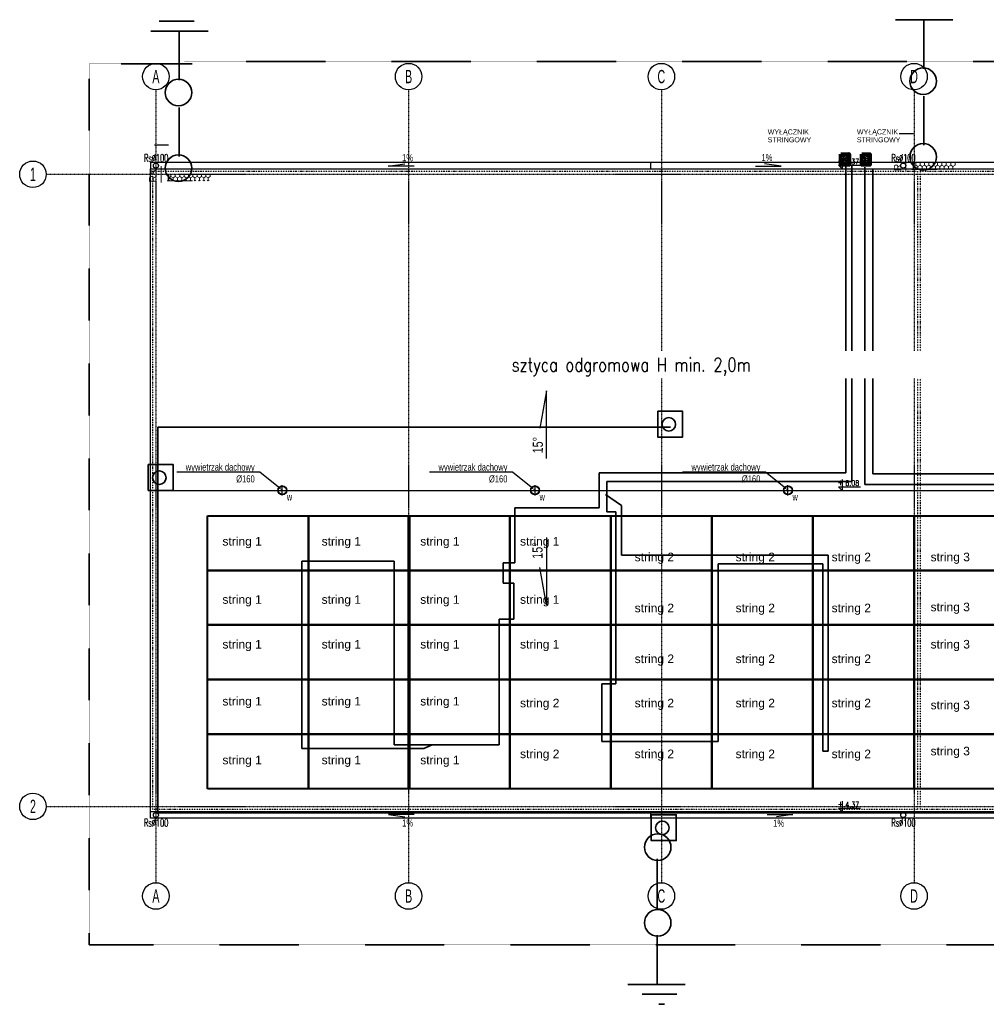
# Model space of a CAD drawing. Header units: centimetres. Extents: x 42630 to 130002, y 15 to 29179.
# Tile 116 of 175: x 49303 to 51216, y 7921 to 9868. Entities that reach past the tile are written whole.
import ezdxf
from ezdxf import colors
from ezdxf.entities.mleader import LeaderData, LeaderLine
from ezdxf.enums import TextEntityAlignment as Align
from ezdxf.math import Vec2, Vec3

# ---------------------------------------------------------------- set-up
doc = ezdxf.new("R2010")
doc.units = ezdxf.units.CM
doc.header["$LTSCALE"] = 0.01
for name, pattern in [('ACAD_ISO02W100', [15, 12, -3]), ('CENTER', [0.55, 0.37, -0.06, 0.06, -0.06]), ('Ciągłe', [0]), ('DASHDOT2', [12.7, 6.35, -3.175, 0, -3.175]), ('DIVIDE', [31.75, 12.7, -6.35, 0, -6.35, 0, -6.35])]:
    doc.linetypes.add(name, pattern=pattern)
doc.layers.get('0').update_dxf_attribs({"color": 253})
for name, color, linetype, lineweight in [('1ESTAWIENIE STOLARKI_Pen_No__1_Nr_Pióra__7_Nr_Pióra__1', 7, 'Continuous', 13), ('2D - Ogólne_Nr_Pióra__1', 7, 'Continuous', 13), ('CKDACH_WIDOK', 253, 'Ciągłe', 25), ('D_TABELKA 1-100_Pen_No__1_Nr_Pióra__1', 253, 'Continuous', 13), ('e-PV', 34, 'Continuous', 40), ('E0odgrom', 6, 'Continuous', 35), ('IS went opis', 7, 'Continuous', 20), ('koryta', 150, 'Continuous', 50), ('Marker - Interior Elevation_Nr_Pióra__20', 250, 'Continuous', 0), ('Pprzeowdy', 5, 'Continuous', 35)]:
    doc.layers.add(name, color=color, linetype=linetype, lineweight=lineweight)
for name, color, linetype, lineweight, true_color in [('2D - Ogólne_Nr_Pióra__108', 7, 'Continuous', 13, 0xfd8379), ('2D - Ogólne_Nr_Pióra__68', 7, 'Continuous', 35, 0xfd4435), ('Opisy - Etykiety_Nr_Pióra__88', 7, 'Continuous', 20, 0xfd4435)]:
    doc.layers.add(name, color=color, linetype=linetype, lineweight=lineweight, true_color=true_color)
for name, color, linetype in [('A-ELEWACJE', 253, 'Continuous'), ('A-Grid', 253, 'DASHDOT2'), ('A-OPISY', 253, 'Continuous'), ('CKDACH_OPIS', 253, 'Continuous'), ('CKKOTY_WYS', 253, 'Continuous'), ('CKSCIANY_POD', 253, 'Continuous')]:
    doc.layers.add(name, color=color, linetype=linetype)
doc.styles.add('BA_ARIAL_0.5', font='IC-Romans.shx', dxfattribs={"width": 0.5})
doc.styles.add('GENERATED_STYLE_1', font='arial.ttf')
doc.styles.add('GENERATED_STYLE_2', font='arial.ttf')
doc.styles.add('p', font='simplex.shx', dxfattribs={"width": 0.8, "height": 100})
doc.styles.add('RomanS', font='romans.shx', dxfattribs={"width": 0.8})
doc.styles.add('SIMPLEX', font='simplex.shx', dxfattribs={"width": 0.7, "height": 17})
doc.styles.get("Standard").update_dxf_attribs({"font": 'ic-simplex.shx', "width": 0.8})

# ---------------------------------------------------------------- blocks, each defined once
blk = doc.blocks.new('BA_Axis_Mark')
at = {"linetype": 'Continuous'}
blk.add_circle((0, 0), 37.5, dxfattribs=at)
at = {"linetype": 'Continuous', "style": 'BA_ARIAL_0.5', "width": 0.6}
blk.add_attdef('AXIS_NUMBER', text='', height=37.5, dxfattribs=at).set_placement((0, 0), align=Align.MIDDLE_CENTER)
blk = doc.blocks.new('A$7E8778113A2FE')
at = {"layer": 'A-ELEWACJE'}
for points in [[(-10, 0), (10, 0)], [(-10, 0), (10, 0)], [(0, -10), (0, 10)], [(0, -10), (0, 10)]]:
    blk.add_lwpolyline(points, dxfattribs=at)
for radius in [9, 8]:
    blk.add_circle((0, 0), radius, dxfattribs=at)
at = {"layer": 'A-OPISY', "lineweight": 20, "width": 0.7}
blk.add_text('w', height=15, dxfattribs=at).set_placement((9, -20.4))
blk = doc.blocks.new('*U76')
blk.add_lwpolyline([(0, -30), (0, 0), (-10, -10), (50, -10)])
at = {"insert": (-12, -12.3), "char_height": 15, "width": 56.1, "attachment_point": 1, "style": 'SIMPLEX'}
blk.add_mtext('{\\W0.8;+}', dxfattribs=at)
at = {"style": 'SIMPLEX', "width": 0.7}
blk.add_attdef('0,00', (8.5, -27.4), '', height=15, dxfattribs=at)

msp = doc.modelspace()

# ---------------------------------------------------------------- linework, layer by layer
for points in [[(52583.82, 9573.071), (52583.82, 9585.571), (49561.82, 9585.571), (49561.82, 9573.071)], [(50551.375, 9585.571), (50551.375, 9573.071)], [(52583.82, 8301.071), (52583.82, 8288.571), (49561.82, 8288.571), (49561.82, 8301.071)], [(50551.375, 8301.071), (50551.375, 8288.571)]]:
    msp.add_lwpolyline(points)
for centre in [(49572.82, 9579.321), (51051.375, 9579.321), (49572.82, 8294.821), (51051.375, 8294.821)]:
    msp.add_circle(centre, 5)
at = {"layer": '2D - Ogólne_Nr_Pióra__1', "color": 252, "linetype": 'Continuous'}
for p, q in [((51056.464, 9600.566), (51056.464, 9568.066)), ((49582.981, 9578.157), (49582.981, 9545.657)), ((51118.464, 9571.566), (51068.464, 9571.566)), ((49644.981, 9549.157), (49594.981, 9549.157))]:
    msp.add_line(p, q, dxfattribs=at)
at = {"layer": '2D - Ogólne_Nr_Pióra__108', "color": 252, "linetype": 'Continuous'}
for p, q in [((51076.025, 9580.138), (51076.025, 9585.066)), ((51084.685, 9580.138), (51084.685, 9585.066)), ((51093.345, 9580.138), (51093.345, 9585.066)), ((51102.005, 9580.138), (51102.005, 9585.066)), ((51110.666, 9580.138), (51110.666, 9585.066)), ((51119.326, 9580.138), (51119.326, 9585.066)), ((51127.986, 9580.138), (51127.986, 9585.066)), ((51136.646, 9580.138), (51136.646, 9585.066)), ((51145.307, 9580.138), (51145.307, 9585.066)), ((51153.967, 9580.138), (51153.967, 9585.066)), ((49602.542, 9557.73), (49602.542, 9562.657)), ((49611.202, 9557.73), (49611.202, 9562.657)), ((49619.862, 9557.73), (49619.862, 9562.657)), ((49628.523, 9557.73), (49628.523, 9562.657)), ((49637.183, 9557.73), (49637.183, 9562.657)), ((49645.843, 9557.73), (49645.843, 9562.657)), ((49654.503, 9557.73), (49654.503, 9562.657)), ((49663.164, 9557.73), (49663.164, 9562.657)), ((49671.824, 9557.73), (49671.824, 9562.657)), ((49680.484, 9557.73), (49680.484, 9562.657)), ((51071.694, 9577.638), (51071.464, 9577.771)), ((51071.694, 9572.638), (51071.464, 9572.505)), ((51076.025, 9580.138), (51071.694, 9577.638)), ((51071.694, 9572.638), (51071.694, 9577.638)), ((51073.552, 9571.566), (51071.694, 9572.638)), ((51080.355, 9577.638), (51076.025, 9580.138)), ((51080.355, 9572.638), (51078.497, 9571.566)), ((51084.685, 9580.138), (51080.355, 9577.638)), ((51080.355, 9572.638), (51080.355, 9577.638)), ((51082.212, 9571.566), (51080.355, 9572.638)), ((51089.015, 9577.638), (51084.685, 9580.138)), ((51089.015, 9572.638), (51087.157, 9571.566)), ((51093.345, 9580.138), (51089.015, 9577.638)), ((51089.015, 9572.638), (51089.015, 9577.638)), ((51090.873, 9571.566), (51089.015, 9572.638)), ((51097.675, 9577.638), (51093.345, 9580.138)), ((51097.675, 9572.638), (51095.818, 9571.566)), ((51102.005, 9580.138), (51097.675, 9577.638)), ((51097.675, 9572.638), (51097.675, 9577.638)), ((51099.533, 9571.566), (51097.675, 9572.638)), ((51106.335, 9577.638), (51102.005, 9580.138)), ((51106.335, 9572.638), (51104.478, 9571.566)), ((51110.666, 9580.138), (51106.335, 9577.638)), ((51106.335, 9572.638), (51106.335, 9577.638)), ((51108.193, 9571.566), (51106.335, 9572.638)), ((51114.996, 9577.638), (51110.666, 9580.138)), ((51114.996, 9572.638), (51113.138, 9571.566)), ((51119.326, 9580.138), (51114.996, 9577.638)), ((51114.996, 9572.638), (51114.996, 9577.638)), ((51116.853, 9571.566), (51114.996, 9572.638)), ((51123.656, 9577.638), (51119.326, 9580.138)), ((51123.656, 9572.638), (51121.798, 9571.566)), ((51127.986, 9580.138), (51123.656, 9577.638)), ((51123.656, 9572.638), (51123.656, 9577.638)), ((51125.514, 9571.566), (51123.656, 9572.638)), ((51132.316, 9577.638), (51127.986, 9580.138)), ((51132.316, 9572.638), (51130.459, 9571.566)), ((51136.646, 9580.138), (51132.316, 9577.638)), ((51132.316, 9572.638), (51132.316, 9577.638)), ((51134.174, 9571.566), (51132.316, 9572.638)), ((51140.977, 9577.638), (51136.646, 9580.138)), ((51140.977, 9572.638), (51139.119, 9571.566)), ((51145.307, 9580.138), (51140.977, 9577.638)), ((51140.977, 9572.638), (51140.977, 9577.638)), ((51142.834, 9571.566), (51140.977, 9572.638)), ((51149.637, 9577.638), (51145.307, 9580.138)), ((51149.637, 9572.638), (51147.779, 9571.566)), ((51153.967, 9580.138), (51149.637, 9577.638)), ((51149.637, 9572.638), (51149.637, 9577.638)), ((51151.494, 9571.566), (51149.637, 9572.638)), ((49598.212, 9555.23), (49597.981, 9555.363)), ((49598.212, 9550.23), (49597.981, 9550.097)), ((49602.542, 9557.73), (49598.212, 9555.23)), ((49598.212, 9550.23), (49598.212, 9555.23)), ((49600.069, 9549.157), (49598.212, 9550.23)), ((49606.872, 9555.23), (49602.542, 9557.73)), ((49606.872, 9550.23), (49605.014, 9549.157)), ((49611.202, 9557.73), (49606.872, 9555.23)), ((49606.872, 9550.23), (49606.872, 9555.23)), ((49608.73, 9549.157), (49606.872, 9550.23)), ((49615.532, 9555.23), (49611.202, 9557.73)), ((49615.532, 9550.23), (49613.674, 9549.157)), ((49619.862, 9557.73), (49615.532, 9555.23)), ((49615.532, 9550.23), (49615.532, 9555.23)), ((49617.39, 9549.157), (49615.532, 9550.23)), ((49624.192, 9555.23), (49619.862, 9557.73)), ((49624.192, 9550.23), (49622.335, 9549.157)), ((49628.523, 9557.73), (49624.192, 9555.23)), ((49624.192, 9550.23), (49624.192, 9555.23)), ((49626.05, 9549.157), (49624.192, 9550.23)), ((49632.853, 9555.23), (49628.523, 9557.73)), ((49632.853, 9550.23), (49630.995, 9549.157)), ((49637.183, 9557.73), (49632.853, 9555.23)), ((49632.853, 9550.23), (49632.853, 9555.23)), ((49634.71, 9549.157), (49632.853, 9550.23)), ((49641.513, 9555.23), (49637.183, 9557.73)), ((49641.513, 9550.23), (49639.655, 9549.157)), ((49645.843, 9557.73), (49641.513, 9555.23)), ((49641.513, 9550.23), (49641.513, 9555.23)), ((49643.371, 9549.157), (49641.513, 9550.23)), ((49650.173, 9555.23), (49645.843, 9557.73)), ((49650.173, 9550.23), (49648.316, 9549.157)), ((49654.503, 9557.73), (49650.173, 9555.23)), ((49650.173, 9550.23), (49650.173, 9555.23)), ((49652.031, 9549.157), (49650.173, 9550.23)), ((49658.833, 9555.23), (49654.503, 9557.73)), ((49658.833, 9550.23), (49656.976, 9549.157)), ((49663.164, 9557.73), (49658.833, 9555.23)), ((49658.833, 9550.23), (49658.833, 9555.23)), ((49660.691, 9549.157), (49658.833, 9550.23)), ((49667.494, 9555.23), (49663.164, 9557.73)), ((49667.494, 9550.23), (49665.636, 9549.157)), ((49671.824, 9557.73), (49667.494, 9555.23)), ((49667.494, 9550.23), (49667.494, 9555.23)), ((49669.351, 9549.157), (49667.494, 9550.23)), ((49676.154, 9555.23), (49671.824, 9557.73)), ((49676.154, 9550.23), (49674.296, 9549.157)), ((49680.484, 9557.73), (49676.154, 9555.23)), ((49676.154, 9550.23), (49676.154, 9555.23)), ((49678.012, 9549.157), (49676.154, 9550.23))]:
    msp.add_line(p, q, dxfattribs=at)
at = {"layer": '2D - Ogólne_Nr_Pióra__68', "color": 252, "linetype": 'Continuous'}
for p, q in [((51071.464, 9585.066), (51071.464, 9571.566)), ((49597.981, 9562.657), (49597.981, 9549.157))]:
    msp.add_line(p, q, dxfattribs=at)
at = {"layer": 'A-Grid', "ltscale": 20}
for p, q in [((49355.82, 9562.071), (52722.82, 9562.071)), ((49355.82, 8312.071), (52722.82, 8312.071))]:
    msp.add_line(p, q, dxfattribs=at)
for points in [[(49572.82, 9729.071), (49572.82, 8161.071)], [(50072.82, 9729.071), (50072.82, 8161.071)], [(50572.82, 9729.071), (50572.82, 8161.071)], [(51072.82, 9729.071), (51072.82, 8161.071)]]:
    msp.add_lwpolyline(points, dxfattribs=at)
at = {"layer": 'CKDACH_OPIS', "lineweight": -3}
for p, q in [((50032.687, 9578.071), (50065.297, 9582.555)), ((50809.864, 9578.071), (50777.254, 9582.555)), ((50083.61, 9578.071), (50032.687, 9578.071)), ((50758.941, 9578.071), (50809.864, 9578.071)), ((50345.43, 9133.629), (50332.329, 9059.893)), ((50345.43, 9000.239), (50345.43, 9133.629)), ((50332.329, 9059.893), (50332.329, 9059.893)), ((50345.43, 8843.903), (50345.43, 8710.512)), ((50345.43, 8710.512), (50332.329, 8784.249)), ((50332.329, 8784.249), (50332.329, 8784.249)), ((50083.892, 8296.071), (50032.969, 8296.071)), ((50032.969, 8296.071), (50065.58, 8291.586)), ((50782.08, 8296.071), (50833.003, 8296.071)), ((50833.003, 8296.071), (50800.393, 8291.586))]:
    msp.add_line(p, q, dxfattribs=at)
at = {"layer": 'CKDACH_WIDOK'}
msp.add_lwpolyline([(49561.82, 9573.071), (52583.82, 9573.071), (52583.82, 8301.071), (49561.82, 8301.071)], close=True, dxfattribs=at)
msp.add_lwpolyline([(49561.82, 8937.071), (52583.82, 8937.071)], dxfattribs=at)
at = {"layer": 'CKSCIANY_POD', "linetype": 'DIVIDE', "ltscale": 15}
for p, q in [((51079.82, 9568.071), (51079.82, 8306.071)), ((51084.819, 9568.071), (51084.819, 8306.071))]:
    msp.add_line(p, q, dxfattribs=at)
for points in [[(51079.82, 8306.071), (49566.82, 8306.071), (49566.82, 9568.071), (51079.82, 9568.071)], [(51084.819, 9568.071), (52578.82, 9568.071), (52578.82, 8306.071), (51084.819, 8306.071)]]:
    msp.add_lwpolyline(points, dxfattribs=at)
at = {"layer": 'e-PV', "linetype": 'Continuous'}
for p, q in [((49674.642, 8778.789), (49674.642, 8886.789)), ((49674.642, 8886.789), (49874.642, 8886.789)), ((49874.642, 8886.789), (49874.642, 8778.789)), ((49874.642, 8778.789), (49874.642, 8886.789)), ((49874.642, 8886.789), (50074.642, 8886.789)), ((50072.82, 8778.789), (50072.82, 8886.789)), ((50072.82, 8886.789), (50272.82, 8886.789)), ((50074.642, 8886.789), (50074.642, 8778.789)), ((50272.82, 8886.789), (50272.82, 8778.789)), ((50272.82, 8778.789), (50272.82, 8886.789)), ((50272.82, 8886.789), (50472.82, 8886.789)), ((50472.82, 8886.789), (50472.82, 8778.789)), ((50472.82, 8778.789), (50472.82, 8886.789)), ((50472.82, 8886.789), (50672.82, 8886.789)), ((50672.82, 8886.789), (50672.82, 8778.789)), ((50672.82, 8778.789), (50672.82, 8886.789)), ((50672.82, 8886.789), (50872.82, 8886.789)), ((50872.82, 8886.789), (50872.82, 8778.789)), ((50872.82, 8778.789), (50872.82, 8886.789)), ((50872.82, 8886.789), (51072.82, 8886.789)), ((51072.82, 8886.789), (51072.82, 8778.789)), ((51072.82, 8778.789), (51072.82, 8886.789)), ((51072.82, 8886.789), (51272.82, 8886.789)), ((49874.642, 8778.789), (49674.642, 8778.789)), ((49674.642, 8670.789), (49674.642, 8778.789)), ((49674.642, 8778.789), (49874.642, 8778.789)), ((50074.642, 8778.789), (49874.642, 8778.789)), ((49874.642, 8778.789), (49874.642, 8670.789)), ((49874.642, 8670.789), (49874.642, 8778.789)), ((49874.642, 8778.789), (50074.642, 8778.789)), ((50272.82, 8778.789), (50072.82, 8778.789)), ((50072.82, 8670.789), (50072.82, 8778.789)), ((50072.82, 8778.789), (50272.82, 8778.789)), ((50074.642, 8778.789), (50074.642, 8670.789)), ((50472.82, 8778.789), (50272.82, 8778.789)), ((50272.82, 8778.789), (50272.82, 8670.789)), ((50272.82, 8670.789), (50272.82, 8778.789)), ((50272.82, 8778.789), (50472.82, 8778.789)), ((50472.82, 8778.789), (50472.82, 8670.789)), ((50672.82, 8778.789), (50472.82, 8778.789)), ((50472.82, 8670.789), (50472.82, 8778.789)), ((50472.82, 8778.789), (50672.82, 8778.789)), ((50672.82, 8778.789), (50672.82, 8670.789)), ((50672.82, 8670.789), (50672.82, 8778.789)), ((50672.82, 8778.789), (50872.82, 8778.789)), ((50872.82, 8778.789), (50872.82, 8670.789)), ((51072.82, 8778.789), (50872.82, 8778.789)), ((50872.82, 8670.789), (50872.82, 8778.789)), ((50872.82, 8778.789), (51072.82, 8778.789)), ((51272.82, 8778.789), (51072.82, 8778.789)), ((51072.82, 8778.789), (51072.82, 8670.789)), ((51072.82, 8670.789), (51072.82, 8778.789)), ((51072.82, 8778.789), (51272.82, 8778.789)), ((49874.642, 8670.789), (49674.642, 8670.789)), ((49674.642, 8562.789), (49674.642, 8670.789)), ((49674.642, 8670.789), (49874.642, 8670.789)), ((50074.642, 8670.789), (49874.642, 8670.789)), ((49874.642, 8670.789), (49874.642, 8562.789)), ((49874.642, 8562.789), (49874.642, 8670.789)), ((49874.642, 8670.789), (50074.642, 8670.789)), ((50272.82, 8670.789), (50072.82, 8670.789)), ((50072.82, 8562.789), (50072.82, 8670.789)), ((50072.82, 8670.789), (50272.82, 8670.789)), ((50074.642, 8670.789), (50074.642, 8562.789)), ((50472.82, 8670.789), (50272.82, 8670.789)), ((50272.82, 8670.789), (50272.82, 8562.789)), ((50272.82, 8562.789), (50272.82, 8670.789)), ((50272.82, 8670.789), (50472.82, 8670.789)), ((50472.82, 8670.789), (50472.82, 8562.789)), ((50672.82, 8670.789), (50472.82, 8670.789)), ((50472.82, 8562.789), (50472.82, 8670.789)), ((50472.82, 8670.789), (50672.82, 8670.789)), ((50872.82, 8670.789), (50672.82, 8670.789)), ((50672.82, 8670.789), (50672.82, 8562.789)), ((50672.82, 8562.789), (50672.82, 8670.789)), ((50672.82, 8670.789), (50872.82, 8670.789)), ((50872.82, 8670.789), (50872.82, 8562.789)), ((51072.82, 8670.789), (50872.82, 8670.789)), ((50872.82, 8562.789), (50872.82, 8670.789)), ((50872.82, 8670.789), (51072.82, 8670.789)), ((51272.82, 8670.789), (51072.82, 8670.789)), ((51072.82, 8670.789), (51072.82, 8562.789)), ((51072.82, 8562.789), (51072.82, 8670.789)), ((51072.82, 8670.789), (51272.82, 8670.789)), ((49874.642, 8562.789), (49674.642, 8562.789)), ((49674.642, 8454.789), (49674.642, 8562.789)), ((49674.642, 8562.789), (49874.642, 8562.789)), ((50074.642, 8562.789), (49874.642, 8562.789)), ((49874.642, 8562.789), (49874.642, 8454.789)), ((49874.642, 8454.789), (49874.642, 8562.789)), ((49874.642, 8562.789), (50074.642, 8562.789)), ((50272.82, 8562.789), (50072.82, 8562.789)), ((50072.82, 8454.789), (50072.82, 8562.789)), ((50072.82, 8562.789), (50272.82, 8562.789)), ((50074.642, 8562.789), (50074.642, 8454.789)), ((50472.82, 8562.789), (50272.82, 8562.789)), ((50272.82, 8562.789), (50272.82, 8454.789)), ((50272.82, 8454.789), (50272.82, 8562.789)), ((50272.82, 8562.789), (50472.82, 8562.789)), ((50472.82, 8562.789), (50472.82, 8454.789)), ((50672.82, 8562.789), (50472.82, 8562.789)), ((50472.82, 8454.789), (50472.82, 8562.789)), ((50472.82, 8562.789), (50672.82, 8562.789)), ((50872.82, 8562.789), (50672.82, 8562.789)), ((50672.82, 8562.789), (50672.82, 8454.789)), ((50672.82, 8454.789), (50672.82, 8562.789)), ((50672.82, 8562.789), (50872.82, 8562.789)), ((50872.82, 8562.789), (50872.82, 8454.789)), ((51072.82, 8562.789), (50872.82, 8562.789)), ((50872.82, 8454.789), (50872.82, 8562.789)), ((50872.82, 8562.789), (51072.82, 8562.789)), ((51272.82, 8562.789), (51072.82, 8562.789)), ((51072.82, 8562.789), (51072.82, 8454.789)), ((51072.82, 8454.789), (51072.82, 8562.789)), ((51072.82, 8562.789), (51272.82, 8562.789)), ((49874.642, 8454.789), (49674.642, 8454.789)), ((49874.642, 8454.789), (49674.642, 8454.789)), ((49674.642, 8346.789), (49674.642, 8454.789)), ((49674.642, 8454.789), (49874.642, 8454.789)), ((50074.642, 8454.789), (49874.642, 8454.789)), ((50074.642, 8454.789), (49874.642, 8454.789)), ((49874.642, 8454.789), (49874.642, 8346.789)), ((49874.642, 8346.789), (49874.642, 8454.789)), ((49874.642, 8454.789), (50074.642, 8454.789)), ((50272.82, 8454.789), (50072.82, 8454.789)), ((50272.82, 8454.789), (50072.82, 8454.789)), ((50072.82, 8346.789), (50072.82, 8454.789)), ((50072.82, 8454.789), (50272.82, 8454.789)), ((50074.642, 8454.789), (50074.642, 8346.789)), ((50472.82, 8454.789), (50272.82, 8454.789)), ((50472.82, 8454.789), (50272.82, 8454.789)), ((50272.82, 8454.789), (50272.82, 8346.789)), ((50272.82, 8346.789), (50272.82, 8454.789)), ((50272.82, 8454.789), (50472.82, 8454.789)), ((50672.82, 8454.789), (50472.82, 8454.789)), ((50472.82, 8454.789), (50472.82, 8346.789)), ((50672.82, 8454.789), (50472.82, 8454.789)), ((50472.82, 8346.789), (50472.82, 8454.789)), ((50472.82, 8454.789), (50672.82, 8454.789)), ((50872.82, 8454.789), (50672.82, 8454.789)), ((50872.82, 8454.789), (50672.82, 8454.789)), ((50672.82, 8454.789), (50672.82, 8346.789)), ((50672.82, 8346.789), (50672.82, 8454.789)), ((50672.82, 8454.789), (50872.82, 8454.789)), ((51072.82, 8454.789), (50872.82, 8454.789)), ((50872.82, 8454.789), (50872.82, 8346.789)), ((51072.82, 8454.789), (50872.82, 8454.789)), ((50872.82, 8346.789), (50872.82, 8454.789)), ((50872.82, 8454.789), (51072.82, 8454.789)), ((51272.82, 8454.789), (51072.82, 8454.789)), ((51272.82, 8454.789), (51072.82, 8454.789)), ((51072.82, 8454.789), (51072.82, 8346.789)), ((51072.82, 8346.789), (51072.82, 8454.789)), ((51072.82, 8454.789), (51272.82, 8454.789)), ((49874.642, 8346.789), (49674.642, 8346.789)), ((50074.642, 8346.789), (49874.642, 8346.789)), ((50272.82, 8346.789), (50072.82, 8346.789)), ((50472.82, 8346.789), (50272.82, 8346.789)), ((50672.82, 8346.789), (50472.82, 8346.789)), ((50872.82, 8346.789), (50672.82, 8346.789)), ((51072.82, 8346.789), (50872.82, 8346.789)), ((51272.82, 8346.789), (51072.82, 8346.789))]:
    msp.add_line(p, q, dxfattribs=at)
at = {"layer": 'E0odgrom'}
for p, q in [((49579.276, 9865.203), (49648.329, 9865.203)), ((51092.217, 9867.882), (51036.318, 9867.882)), ((51036.318, 9867.882), (51149.761, 9867.882)), ((51092.217, 9770.88), (51092.217, 9867.882)), ((49618.735, 9845.474), (49562.835, 9845.474)), ((49562.835, 9845.474), (49676.279, 9845.474)), ((49618.735, 9748.471), (49618.735, 9845.474)), ((51092.217, 9619.621), (51092.217, 9716.624)), ((49618.735, 9597.213), (49618.735, 9694.216)), ((50590.708, 9062.079), (49576.518, 9062.079)), ((49576.518, 9062.079), (49576.518, 8299.111)), ((49576.518, 8299.111), (52584.971, 8299.111)), ((50564.312, 8208.346), (50564.312, 8111.343)), ((50564.312, 8057.087), (50564.312, 7960.084)), ((50620.211, 7960.084), (50506.768, 7960.084)), ((50564.312, 7960.084), (50620.211, 7960.084)), ((50603.77, 7940.355), (50534.718, 7940.355)), ((50579.109, 7920.626), (50567.6, 7920.626))]:
    msp.add_line(p, q, dxfattribs=at)
at = {"layer": 'E0odgrom', "linetype": 'ACAD_ISO02W100'}
for p, q in [((49440.952, 8038.55), (49440.952, 9780.351)), ((49440.952, 9780.351), (49644.41, 9780.351)), ((49629.523, 9785.314), (52661.547, 9785.314)), ((52775.683, 8038.55), (49440.952, 8038.55))]:
    msp.add_line(p, q, dxfattribs=at)
at = {"layer": 'E0odgrom'}
for points in [[(50565.65, 9093.5), (50614.973, 9093.5), (50614.973, 9042.532), (50565.65, 9042.532)], [(49557.663, 8988.049), (49606.987, 8988.049), (49606.987, 8937.081), (49557.663, 8937.081)], [(50552.872, 8295.444), (50602.195, 8295.444), (50602.195, 8244.476), (50552.872, 8244.476)]]:
    msp.add_lwpolyline(points, close=True, dxfattribs=at)
for centre, radius in [((51090.902, 9746.218), 26.306), ((49617.419, 9723.81), 26.306), ((51090.902, 9596.604), 26.306), ((49617.419, 9574.195), 26.306), ((50587.64, 9067.605), 13.358), ((49579.653, 8962.154), 13.358), ((50574.862, 8269.549), 13.358), ((50565.627, 8231.363), 26.306), ((50565.627, 8081.749), 26.306)]:
    msp.add_circle(centre, radius, dxfattribs=at)
at = {"layer": 'koryta', "color": 6, "linetype": 'CENTER', "lineweight": 80}
for p, q in [((50927.987, 9601.978), (50944.238, 9580.761)), ((50944.238, 9601.978), (50927.987, 9580.761)), ((50944.238, 9580.761), (50944.238, 9601.978)), ((50969.179, 9601.978), (50985.43, 9580.761)), ((50985.43, 9601.978), (50969.179, 9580.761)), ((50985.43, 9580.761), (50985.43, 9601.978))]:
    msp.add_line(p, q, dxfattribs=at)
at = {"layer": 'koryta', "color": 5, "lineweight": 80}
for points in [[(50927.987, 9601.978), (50944.238, 9601.978), (50944.238, 9580.761), (50927.987, 9580.761)], [(50969.179, 9601.978), (50985.43, 9601.978), (50985.43, 9580.761), (50969.179, 9580.761)]]:
    msp.add_lwpolyline(points, close=True, dxfattribs=at)
at = {"layer": 'Opisy - Etykiety_Nr_Pióra__88', "color": 252, "linetype": 'Continuous', "lineweight": -2}
for p, q in [((51071.464, 9641.985), (51043.318, 9641.985)), ((49597.981, 9619.576), (49569.835, 9619.576))]:
    msp.add_line(p, q, dxfattribs=at)
at = {"layer": 'Pprzeowdy'}
for p, q in [((50937.921, 9580.983), (50937.921, 8971.587)), ((50949.406, 9578.657), (50949.406, 8954.723)), ((50975.754, 9576.516), (50975.754, 8948.463)), ((50991.261, 9572.639), (50991.261, 8969.785)), ((50937.921, 8971.587), (50449.678, 8971.587)), ((50449.678, 8971.587), (50449.678, 8902.627)), ((50991.261, 8969.785), (51692.975, 8969.785)), ((50482.97, 8954.723), (50464.797, 8954.723)), ((50464.797, 8954.723), (50464.797, 8894.913)), ((50949.406, 8954.723), (50482.97, 8954.723)), ((50975.754, 8948.463), (51251.012, 8948.463)), ((50493.689, 8907.028), (50462.189, 8928.836)), ((50449.678, 8902.627), (50283.221, 8902.627)), ((50283.221, 8902.627), (50283.221, 8793.59)), ((50493.689, 8808.895), (50493.689, 8907.028)), ((50464.797, 8894.913), (50482.785, 8894.913)), ((50482.785, 8894.913), (50482.785, 8554.475)), ((50903.184, 8808.895), (50493.689, 8808.895)), ((50903.184, 8421.208), (50903.184, 8808.895)), ((50044.551, 8797.225), (49861.611, 8797.225)), ((49861.611, 8797.225), (49861.611, 8426.499)), ((50044.551, 8433.768), (50044.551, 8797.225)), ((50283.221, 8793.59), (50260.202, 8793.59)), ((50260.202, 8793.59), (50260.202, 8753.61)), ((50685.11, 8440.592), (50685.11, 8791.934)), ((50685.11, 8791.934), (50892.28, 8791.934)), ((50892.28, 8791.934), (50892.28, 8421.208)), ((50260.202, 8753.61), (50280.797, 8753.61)), ((50280.797, 8753.61), (50280.797, 8682.13)), ((50280.797, 8682.13), (50251.721, 8682.13)), ((50251.721, 8682.13), (50251.721, 8433.768)), ((50482.785, 8554.475), (50454.92, 8554.475)), ((50454.92, 8554.475), (50454.92, 8440.592)), ((50251.721, 8433.768), (50044.551, 8433.768)), ((50102.704, 8426.499), (50119.438, 8433.56)), ((50454.92, 8440.592), (50685.11, 8440.592)), ((49861.611, 8426.499), (50102.704, 8426.499)), ((50892.28, 8421.208), (50903.184, 8421.208))]:
    msp.add_line(p, q, dxfattribs=at)

# ---------------------------------------------------------------- block references
at = {"layer": 'A-ELEWACJE'}
for p in [(49822.929, 8937.071), (50322.929, 8937.071), (50823.384, 8937.071)]:
    msp.add_blockref('A$7E8778113A2FE', p, dxfattribs=at)
at = {"layer": 'A-Grid', "xscale": 0.7000000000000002, "yscale": 0.7000000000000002, "zscale": 0.7000000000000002, "rotation": 360}
for p, values in [((49572.82, 9755.321), {'AXIS_NUMBER': 'A'}), ((50072.82, 9755.321), {'AXIS_NUMBER': 'B'}), ((50572.82, 9755.321), {'AXIS_NUMBER': 'C'}), ((51072.82, 9755.321), {'AXIS_NUMBER': 'D'}), ((49329.57, 9562.071), {'AXIS_NUMBER': '1'}), ((49329.57, 8312.071), {'AXIS_NUMBER': '2'}), ((49572.82, 8134.821), {'AXIS_NUMBER': 'A'}), ((50072.82, 8134.821), {'AXIS_NUMBER': 'B'}), ((50572.82, 8134.821), {'AXIS_NUMBER': 'C'}), ((51072.82, 8134.821), {'AXIS_NUMBER': 'D'})]:
    msp.add_blockref('BA_Axis_Mark', p, dxfattribs=at).add_auto_attribs(values)
at = {"layer": 'CKKOTY_WYS', "ltscale": 0.01}
ref = msp.add_blockref('*U76', (50930.623, 9573.071), dxfattribs=dict(at, xscale=-0.72, yscale=0.72, zscale=0.72, rotation=180.0020147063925))
ref.add_attrib('0,00', '4.37', (50936.702, 9581.997), dxfattribs={"layer": '0', "height": 10.8, "rotation": 0.002015, "style": 'SIMPLEX', "width": 0.7})
ref = msp.add_blockref('*U76', (50930.623, 8937.071), dxfattribs=dict(at, xscale=-0.72, yscale=0.72, zscale=0.72, rotation=180.0020147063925))
ref.add_attrib('0,00', '6.08', (50936.702, 8945.997), dxfattribs={"layer": '0', "height": 10.8, "rotation": 0.002015, "style": 'SIMPLEX', "width": 0.7})
ref = msp.add_blockref('*U76', (50930.623, 8301.071), dxfattribs=dict(at, xscale=-0.72, yscale=0.72, zscale=0.72, rotation=180.0020147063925))
ref.add_attrib('0,00', '4.37', (50936.702, 8309.997), dxfattribs={"layer": '0', "height": 10.8, "rotation": 0.002015, "style": 'SIMPLEX', "width": 0.7})

# ---------------------------------------------------------------- texts
at = {"layer": '1ESTAWIENIE STOLARKI_Pen_No__1_Nr_Pióra__7_Nr_Pióra__1', "color": 252, "linetype": 'Continuous', "style": 'GENERATED_STYLE_2'}
for p in [(51047.826, 9567.965), (49574.343, 9545.556)]:
    msp.add_text('Rs', height=15, rotation=90, dxfattribs=at).set_placement(p)
at = {"layer": 'CKDACH_OPIS', "linetype": 'Continuous', "lineweight": 9, "style": 'RomanS', "width": 0.6}
for rotation, p in [(0.001771, (49549.287, 9586.926)), (0.001771, (51027.841, 9586.926)), (359.998229, (49549.286, 8272.215)), (359.998229, (51027.841, 8272.215))]:
    msp.add_text('Rs∅100', height=15, rotation=rotation, dxfattribs=at).set_placement(p)
at = {"layer": 'CKDACH_OPIS', "linetype": 'Continuous', "lineweight": 9, "width": 0.8}
for p in [(50059.872, 9587.954), (50770.891, 9588.218), (50060.155, 8272.187), (50794.03, 8271.923)]:
    msp.add_text('1%', height=14, dxfattribs=at).set_placement(p)
for rotation, p in [(89.77223, (50338.338, 9010.142)), (90.22777, (50337.825, 8801.64))]:
    msp.add_text('15°', height=20, rotation=rotation, dxfattribs=at).set_placement(p)
at = {"layer": 'D_TABELKA 1-100_Pen_No__1_Nr_Pióra__1', "color": 0, "linetype": 'Continuous', "style": 'GENERATED_STYLE_1'}
for s, p in [('string 1', (49704.467, 8827.805)), ('string 1', (49900.733, 8827.805)), ('string 1', (50095.788, 8827.805)), ('string 1', (50293.266, 8827.805)), ('string 2', (50520.064, 8796.79)), ('string 2', (50719.722, 8796.79)), ('string 2', (50909.689, 8796.79)), ('string 3', (51105.471, 8796.79)), ('string 1', (49704.467, 8712.71)), ('string 1', (49900.733, 8712.71)), ('string 1', (50095.788, 8712.71)), ('string 1', (50293.266, 8712.71)), ('string 2', (50520.064, 8695.991)), ('string 2', (50719.722, 8695.991)), ('string 2', (50909.689, 8695.991)), ('string 3', (51105.471, 8697.93)), ('string 1', (49704.467, 8624.269)), ('string 1', (49900.733, 8624.269)), ('string 1', (50095.788, 8624.269)), ('string 1', (50293.266, 8624.269)), ('string 3', (51105.471, 8624.269)), ('string 2', (50520.064, 8595.435)), ('string 2', (50719.722, 8595.435)), ('string 2', (50909.689, 8595.435)), ('string 1', (49704.467, 8511.598)), ('string 1', (49900.733, 8511.598)), ('string 1', (50095.788, 8511.598)), ('string 2', (50293.266, 8507.963)), ('string 2', (50520.064, 8507.963)), ('string 2', (50719.722, 8507.963)), ('string 2', (50909.689, 8507.963)), ('string 3', (51105.471, 8504.086)), ('string 1', (49704.467, 8395.291)), ('string 1', (49900.733, 8395.291)), ('string 1', (50095.788, 8395.291)), ('string 2', (50293.266, 8407.407)), ('string 2', (50520.064, 8407.407)), ('string 2', (50719.722, 8407.407)), ('string 2', (50909.689, 8407.407)), ('string 3', (51105.471, 8412.98))]:
    msp.add_text(s, height=17, dxfattribs=at).set_placement(p)
at = {"layer": 'Marker - Interior Elevation_Nr_Pióra__20', "color": 5, "linetype": 'Continuous', "char_height": 10, "width": 138.61121, "attachment_point": 4, "line_spacing_factor": 0.93476, "style": 'GENERATED_STYLE_1'}
for insert in [(50783.308, 9638.102), (50959.706, 9638.102)]:
    msp.add_mtext('WYŁĄCZNIK STRINGOWY', dxfattribs=dict(at, insert=insert))

# ---------------------------------------------------------------- leaders
at = {"layer": 'A-OPISY', "lineweight": -3}
ml = msp.add_multileader_mtext('Standard', dxfattribs=at)
ml.set_content('wywietrzak dachowy \\P%%C160', color=256)
ml.set_leader_properties()
ml.build(insert=Vec2(0, 0))
ml.multileader.update_dxf_attribs({"text_left_attachment_type": 6, "text_right_attachment_type": 6, "arrow_head_size": 10})
ctx = ml.context
ctx.base_point, ctx.char_height, ctx.arrow_head_size, ctx.plane_origin, ctx.plane_x_axis = Vec3(49598.815, 8973.275), 14, 10, Vec3(50118.529, 8848.396), Vec3(-1, 0)
ctx.left_attachment, ctx.right_attachment, ctx.text_align_type = 6, 6, 2
notes = []
notes.append((ctx, [(0, (1, 1, 0), (49778.367, 8973.275), (-1, 0), 8, [(0, [(49822.929, 8937.071)], 0, [])])]))
ctx.mtext.insert, ctx.mtext.width, ctx.mtext.alignment, ctx.mtext.flow_direction = Vec3(49768.367, 8990.075), 193.54665, 3, 5
ml = msp.add_multileader_mtext('Standard', dxfattribs=at)
ml.set_content('wywietrzak dachowy \\P%%C160', color=256)
ml.set_leader_properties()
ml.build(insert=Vec2(0, 0))
ml.multileader.update_dxf_attribs({"text_left_attachment_type": 6, "text_right_attachment_type": 6, "arrow_head_size": 10})
ctx = ml.context
ctx.base_point, ctx.char_height, ctx.arrow_head_size, ctx.plane_origin, ctx.plane_x_axis = Vec3(50098.815, 8973.275), 14, 10, Vec3(50618.529, 8848.396), Vec3(-1, 0)
ctx.left_attachment, ctx.right_attachment, ctx.text_align_type = 6, 6, 2
notes.append((ctx, [(0, (1, 1, 0), (50278.367, 8973.275), (-1, 0), 8, [(0, [(50322.929, 8937.071)], 0, [])])]))
ctx.mtext.insert, ctx.mtext.width, ctx.mtext.alignment, ctx.mtext.flow_direction = Vec3(50268.367, 8990.075), 193.54665, 3, 5
ml = msp.add_multileader_mtext('Standard', dxfattribs=at)
ml.set_content('wywietrzak dachowy \\P%%C160', color=256)
ml.set_leader_properties()
ml.build(insert=Vec2(0, 0))
ml.multileader.update_dxf_attribs({"text_left_attachment_type": 6, "text_right_attachment_type": 6, "arrow_head_size": 10})
ctx = ml.context
ctx.base_point, ctx.char_height, ctx.arrow_head_size, ctx.plane_origin, ctx.plane_x_axis = Vec3(50599.269, 8973.275), 14, 10, Vec3(51118.984, 8848.396), Vec3(-1, 0)
ctx.left_attachment, ctx.right_attachment, ctx.text_align_type = 6, 6, 2
notes.append((ctx, [(0, (1, 1, 0), (50778.821, 8973.275), (-1, 0), 8, [(0, [(50823.384, 8937.071)], 0, [])])]))
ctx.mtext.insert, ctx.mtext.width, ctx.mtext.alignment, ctx.mtext.flow_direction = Vec3(50768.821, 8990.075), 193.54665, 3, 5
for ctx, leaders in notes:
    for number, flags, end, landing, length, lines in leaders:
        leader = LeaderData()
        leader.index, (leader.has_last_leader_line, leader.has_dogleg_vector, leader.attachment_direction) = number, flags
        leader.last_leader_point, leader.dogleg_vector, leader.dogleg_length = Vec3(end), Vec3(landing), length
        for number, points, colour, breaks in lines:
            line = LeaderLine()
            line.index, line.vertices, line.color, line.breaks = number, Vec3.list(points), colors.encode_raw_color(colour), breaks
            leader.lines.append(line)
        ctx.leaders.append(leader)

# ---------------------------------------------------------------- next in the draw order: texts
at = {"layer": 'IS went opis', "color": 5, "linetype": 'Continuous', "insert": (50276.622, 9199.04), "char_height": 27, "width": 1079.48729, "attachment_point": 1, "style": 'p', "bg_fill": 2}
msp.add_mtext('sztyca odgromowa H min. 2,0m', dxfattribs=at)

doc.saveas('drawing.dxf')
